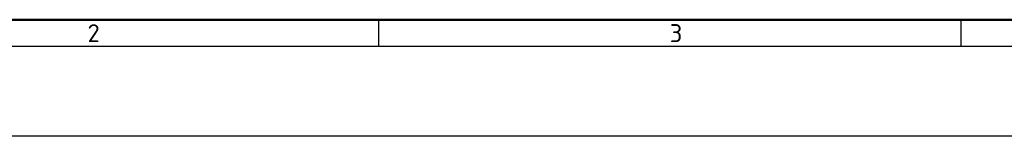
# Model space of a CAD drawing. Header units: millimetres. Extents: x 0 to 2100, y 0 to 1485.
# Tile 2 of 23: x 550 to 1099, y 0 to 65. Entities that reach past the tile are written whole.
import ezdxf

# ---------------------------------------------------------------- set-up
doc = ezdxf.new("R2010")
doc.units = ezdxf.units.MM
doc.header["$LTSCALE"] = 5
doc.layers.add('AM_BOR', color=7, linetype='Continuous', lineweight=50)
doc.styles.add('Note', font='isocpeur.ttf')

# ---------------------------------------------------------------- blocks, each defined once
blk = doc.blocks.new('MT_ISO_A3')
at = {"layer": 'AM_BOR', "lineweight": 50}
blk.add_line((407, 13), (23, 13), dxfattribs=at)
at = {"layer": 'AM_BOR', "lineweight": 25}
for p, q in [((150, 13), (150, 10)), ((215, 13), (215, 10)), ((410, 10), (20, 10))]:
    blk.add_line(p, q, dxfattribs=at)
at = {"layer": 'Defpoints', "lineweight": 25}
blk.add_line((420, 0), (0, 0), dxfattribs=at)
at = {"layer": 'AM_BOR', "lineweight": 25, "char_height": 2, "attachment_point": 4, "style": 'Note'}
for s, insert in [('\\fISOCPEUR|b0|i0;\\H2.0000;2', (117.5, 11.5)), ('\\fISOCPEUR|b0|i0;\\H2.0000;3', (182.5, 11.5))]:
    blk.add_mtext(s, dxfattribs=dict(at, insert=insert))

msp = doc.modelspace()

# ---------------------------------------------------------------- block references
at = {"lineweight": 0, "xscale": 5, "yscale": 5, "zscale": 5}
msp.add_blockref('MT_ISO_A3', (0, 0), dxfattribs=at)

doc.saveas('drawing.dxf')
